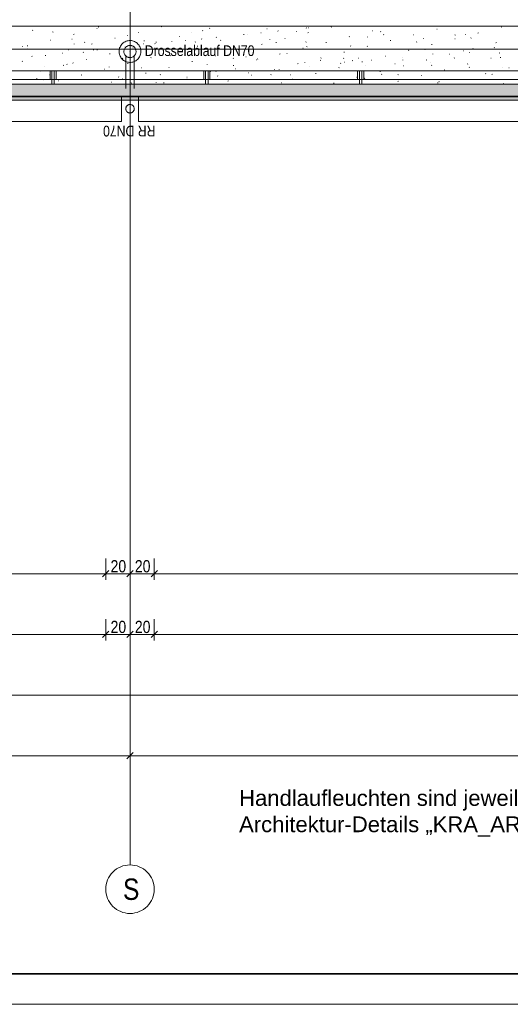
# Model space of a CAD drawing. Extents: x -743 to 300, y 62 to 1112.
# Tile 61 of 179: x -323 to -242, y 62 to 225. Entities that reach past the tile are written whole.
import ezdxf
from ezdxf.lldxf.tags import DXFTag

# ---------------------------------------------------------------- set-up
doc = ezdxf.new("R2010")
doc.units = 0
doc.layers.get('0').update_dxf_attribs({"lineweight": 13})
for name, color, linetype, lineweight, true_color in [('00_E_ST_Handlaufleuchte_Bem', 7, 'Continuous', 5, 0x7d7d00), ('30 -33 Aussenwände- 7 Fassade_ Elemente', 7, 'Continuous', 9, 0x00aacc), ('30 -36 Dächer- 1 Konstruktion', 7, 'Continuous', 35, 0x6666cc), ('30 -36 Dächer- 3 Dachbeläge', 7, 'Continuous', 15, 0x9999ff), ('30 -36 Dächer- 3 Dachbeläge Gründach', 9, 'Continuous', 9, 0x808080), ('30 -36 Dächer- 4 Dachbekleidungen', 7, 'Continuous', 9, 0xccccff), ('70 -72 Beschriftung- 1 Beschriftung allgemein', 7, 'Continuous', 9, 0xff6633), ('70 -76 Bemaßung- 2 Allgemein', 9, 'Continuous', 5, 0x808080)]:
    doc.layers.add(name, color=color, linetype=linetype, lineweight=lineweight, true_color=true_color)
for name, color, linetype, lineweight in [('40 -41 Abwasser_Wasser_Gas- 1 Abwasser + sanitäre Anlagen', 7, 'Continuous', 9), ('40 -41 Abwasser_Wasser_Gas- 2 Wasser-1', 7, 'Continuous', 15), ('70 -71 Achsen- 1 Gebäudeachsen', 7, 'STRICHPUNKT2-A06CPV7LL0', 18), ('iwb_Plankopf Rahmen', 7, 'Continuous', 35), ('Keine-A06CPV7KL0', 7, 'Continuous', 9)]:
    doc.layers.add(name, color=color, linetype=linetype, lineweight=lineweight)
doc.styles.get("Standard").update_dxf_attribs({"font": 'ARIALN.TTF'})
tags = doc.linetypes.add('grob-A06CPV7GL0', pattern=[14, 3, -8, 3]).pattern_tags.tags
tags[8:9] = [DXFTag(74, 4), DXFTag(75, 0), DXFTag(340, '0'), DXFTag(46, 0.0), DXFTag(50, 0.0), DXFTag(44, 0.0), DXFTag(45, 0.0)]
tags[6:7] = [DXFTag(74, 4), DXFTag(75, 0), DXFTag(340, '0'), DXFTag(46, 0.0), DXFTag(50, 0.0), DXFTag(44, 0.0), DXFTag(45, 0.0)]
tags[4:5] = [DXFTag(74, 4), DXFTag(75, 0), DXFTag(340, '0'), DXFTag(46, 0.0), DXFTag(50, 0.0), DXFTag(44, 0.0), DXFTag(45, 0.0)]
tags = doc.linetypes.add('STRICHPUNKT2-A06CPV7LL0', pattern=[12.7, 6.35, -3.175, 0, -3.175]).pattern_tags.tags
tags[10:11] = [DXFTag(74, 4), DXFTag(75, 0), DXFTag(340, '0'), DXFTag(46, 0.0), DXFTag(50, 0.0), DXFTag(44, 0.0), DXFTag(45, 0.0)]
tags[8:9] = [DXFTag(74, 4), DXFTag(75, 0), DXFTag(340, '0'), DXFTag(46, 0.0), DXFTag(50, 0.0), DXFTag(44, 0.0), DXFTag(45, 0.0)]
tags[6:7] = [DXFTag(74, 4), DXFTag(75, 0), DXFTag(340, '0'), DXFTag(46, 0.0), DXFTag(50, 0.0), DXFTag(44, 0.0), DXFTag(45, 0.0)]
tags[4:5] = [DXFTag(74, 4), DXFTag(75, 0), DXFTag(340, '0'), DXFTag(46, 0.0), DXFTag(50, 0.0), DXFTag(44, 0.0), DXFTag(45, 0.0)]

# ---------------------------------------------------------------- blocks, each defined once
blk = doc.blocks.new('Referenz-A06CPV7ML0')
at = {"layer": '30 -33 Aussenwände- 7 Fassade_ Elemente', "color": 0, "linetype": 'Continuous', "ltscale": 0.13}
for p, q in [((76.46, 212.11), (-616.65, 212.11)), ((-455.45, 212.11), (-306.25, 212.11)), ((-455.45, 211.51), (-306.25, 211.51)), ((-306.25, 212.11), (-306.25, 207.97)), ((-306.25, 211.51), (-306.25, 207.97)), ((-303.45, 212.11), (-154.25, 212.11)), ((-303.45, 207.97), (-303.45, 212.11)), ((-303.45, 211.51), (-154.25, 211.51)), ((-303.45, 207.97), (-303.45, 211.51)), ((-306.25, 207.97), (-455.45, 207.97)), ((-306.25, 207.97), (-455.45, 207.97)), ((-154.25, 207.97), (-303.45, 207.97)), ((-154.25, 207.97), (-303.45, 207.97))]:
    blk.add_line(p, q, dxfattribs=at)
at = {"layer": '30 -36 Dächer- 1 Konstruktion', "color": 0, "linetype": 'Continuous', "ltscale": 0.35}
blk.add_line((-616.65, 212.11), (76.46, 212.11), dxfattribs=at)
at = {"layer": '30 -36 Dächer- 1 Konstruktion', "color": 0, "lineweight": 25}
for p, q in [((76.46, 212.11), (-616.65, 212.11)), ((-616.65, 212.11), (76.46, 212.11)), ((-616.65, 212.11), (76.46, 212.11)), ((76.46, 212.11), (-616.65, 212.11))]:
    blk.add_line(p, q, dxfattribs=at)
at = {"layer": '30 -36 Dächer- 1 Konstruktion', "color": 0, "lineweight": 5}
for p, q in [((76.46, 212.11), (-616.65, 212.11)), ((-616.65, 212.11), (76.46, 212.11)), ((-616.65, 212.11), (76.46, 212.11)), ((76.46, 212.11), (-616.65, 212.11))]:
    blk.add_line(p, q, dxfattribs=at)
at = {"layer": '30 -36 Dächer- 1 Konstruktion', "color": 0, "lineweight": -2}
for p, q in [((76.46, 212.11), (-616.65, 212.11)), ((-616.65, 212.11), (76.46, 212.11)), ((-616.65, 212.11), (76.46, 212.11)), ((76.46, 212.11), (-616.65, 212.11))]:
    blk.add_line(p, q, dxfattribs=at)
at = {"layer": '30 -36 Dächer- 1 Konstruktion', "color": 0}
blk.add_line((-616.65, 212.11), (76.46, 212.11), dxfattribs=at)
at = {"layer": '30 -36 Dächer- 3 Dachbeläge', "color": 0, "lineweight": 9}
for p, q in [((-593.85, 223.71), (76.46, 223.71)), ((-320.92, 222.99), (-320.84, 223.01)), ((-318.53, 223.71), (-318.56, 223.69)), ((-317.61, 222.74), (-317.53, 222.71)), ((-310.32, 223.29), (-310.24, 223.31)), ((-310.08, 223.57), (-310.01, 223.55)), ((-303.53, 222.64), (-303.45, 222.66)), ((-300.34, 223.71), (-300.34, 223.71)), ((-299.71, 223.59), (-299.63, 223.61)), ((-294.69, 222.61), (-294.68, 222.58)), ((-292.93, 222.94), (-292.85, 222.96)), ((-291.71, 223.37), (-291.77, 223.32)), ((-283.3, 222.61), (-283.22, 222.59)), ((-282.32, 223.25), (-282.24, 223.27)), ((-280.47, 222.87), (-280.5, 222.9)), ((-277.36, 222.83), (-277.42, 222.79)), ((-275.85, 223.39), (-275.78, 223.36)), ((-275.54, 222.6), (-275.46, 222.62)), ((-275.41, 223.39), (-275.43, 223.42)), ((-271.72, 223.55), (-271.64, 223.57)), ((-264.93, 222.9), (-264.85, 222.92)), ((-263.59, 222.81), (-263.52, 222.78)), ((-254.33, 223.21), (-254.25, 223.22)), ((-247.54, 222.56), (-247.46, 222.58)), ((-243.72, 223.51), (-243.64, 223.53)), ((-317.96, 221.39), (-317.88, 221.4)), ((-314.43, 221.54), (-314.39, 221.54)), ((-314.14, 222.34), (-314.06, 222.36)), ((-314.05, 220.7), (-314.06, 220.77)), ((-312.27, 221.07), (-312.33, 221.02)), ((-307.35, 221.69), (-307.27, 221.71)), ((-305.34, 222.16), (-305.27, 222.13)), ((-302.62, 220.76), (-302.58, 220.76)), ((-302.55, 221.27), (-302.48, 221.25)), ((-300.73, 220.79), (-300.76, 220.82)), ((-300.57, 221.04), (-300.49, 221.06)), ((-297.94, 221.09), (-297.95, 221.16)), ((-296.75, 221.99), (-296.67, 222.01)), ((-295.67, 221.31), (-295.69, 221.34)), ((-294.05, 221.09), (-294.11, 221.03)), ((-293.08, 221.59), (-293.01, 221.56)), ((-290.6, 221.83), (-290.63, 221.86)), ((-289.96, 221.34), (-289.88, 221.36)), ((-286.14, 222.3), (-286.06, 222.31)), ((-285.54, 222.35), (-285.56, 222.38)), ((-281.82, 221.49), (-281.83, 221.56)), ((-280.81, 221.01), (-280.74, 220.98)), ((-279.36, 221.65), (-279.28, 221.67)), ((-275.84, 221.11), (-275.89, 221.05)), ((-272.57, 221), (-272.49, 221.02)), ((-268.75, 221.95), (-268.67, 221.97)), ((-265.71, 221.88), (-265.71, 221.95)), ((-263.01, 222.3), (-263.08, 222.25)), ((-261.97, 221.3), (-261.89, 221.32)), ((-258.15, 222.25), (-258.07, 222.27)), ((-257.62, 221.13), (-257.68, 221.07)), ((-256.51, 221.65), (-256.44, 221.63)), ((-251.36, 221.6), (-251.28, 221.62)), ((-251.32, 222.24), (-251.25, 222.21)), ((-249.59, 222.27), (-249.6, 222.34)), ((-248.67, 221.76), (-248.73, 221.72)), ((-244.58, 220.95), (-244.5, 220.97)), ((-322.57, 220.36), (-322.5, 220.33)), ((-321.8, 219.93), (-321.73, 219.9)), ((-321.78, 220.43), (-321.7, 220.45)), ((-315.93, 219.23), (-315.95, 219.26)), ((-314.99, 219.78), (-314.91, 219.8)), ((-312.5, 219.39), (-312.57, 219.34)), ((-311.17, 220.74), (-311.09, 220.76)), ((-310.86, 219.75), (-310.89, 219.78)), ((-310.31, 219.79), (-310.23, 219.76)), ((-308.21, 219.13), (-308.13, 219.15)), ((-305.8, 220.27), (-305.82, 220.3)), ((-304.39, 220.09), (-304.31, 220.11)), ((-298.04, 219.21), (-297.97, 219.18)), ((-297.6, 219.44), (-297.52, 219.46)), ((-293.78, 220.39), (-293.7, 220.41)), ((-290.81, 219.98), (-290.77, 219.98)), ((-287, 219.74), (-286.92, 219.76)), ((-283.18, 220.69), (-283.1, 220.71)), ((-279, 219.2), (-278.96, 219.2)), ((-276.39, 220.04), (-276.31, 220.06)), ((-275.77, 220.31), (-275.69, 220.29)), ((-269.61, 219.4), (-269.53, 219.41)), ((-268.55, 220.44), (-268.48, 220.41)), ((-265.79, 220.35), (-265.71, 220.37)), ((-259, 219.7), (-258.93, 219.72)), ((-256.29, 219.86), (-256.21, 219.83)), ((-255.18, 220.65), (-255.1, 220.67)), ((-249.88, 219.61), (-249.9, 219.64)), ((-248.98, 219.35), (-248.91, 219.33)), ((-248.4, 220), (-248.32, 220.02)), ((-244.81, 220.13), (-244.84, 220.16)), ((-244.02, 219.29), (-243.95, 219.26)), ((-322.63, 217.88), (-322.55, 217.9)), ((-320.99, 218.71), (-321.02, 218.74)), ((-318.81, 218.83), (-318.73, 218.85)), ((-314.27, 217.62), (-314.2, 217.6)), ((-312.03, 218.18), (-311.95, 218.2)), ((-306.04, 218.39), (-306.1, 218.34)), ((-305.24, 217.53), (-305.16, 217.55)), ((-301.42, 218.49), (-301.34, 218.5)), ((-298.16, 218.85), (-298.22, 218.81)), ((-295.02, 218.97), (-294.95, 218.94)), ((-294.64, 217.84), (-294.56, 217.86)), ((-290.82, 218.79), (-290.74, 218.81)), ((-287.82, 218.41), (-287.88, 218.36)), ((-285.78, 218.64), (-285.7, 218.61)), ((-284.03, 218.14), (-283.95, 218.16)), ((-283.81, 218.32), (-283.87, 218.27)), ((-280.21, 219.09), (-280.13, 219.11)), ((-276.04, 217.7), (-276.05, 217.77)), ((-273.51, 218.06), (-273.44, 218.03)), ((-273.43, 218.44), (-273.35, 218.46)), ((-270.14, 217.54), (-270.16, 217.57)), ((-269.61, 218.43), (-269.66, 218.38)), ((-269.46, 217.78), (-269.53, 217.74)), ((-268.24, 218.01), (-268.16, 217.98)), ((-267.19, 218.42), (-267.15, 218.42)), ((-266.64, 217.79), (-266.57, 217.81)), ((-265.07, 218.06), (-265.1, 218.09)), ((-262.82, 218.75), (-262.75, 218.77)), ((-260.01, 218.58), (-260.03, 218.6)), ((-259.92, 218.09), (-259.93, 218.16)), ((-256.04, 218.1), (-255.96, 218.12)), ((-255.37, 217.64), (-255.34, 217.64)), ((-254.94, 219.09), (-254.97, 219.12)), ((-252.22, 219.05), (-252.14, 219.07)), ((-251.39, 218.45), (-251.45, 218.4)), ((-245.43, 218.4), (-245.36, 218.42)), ((-243.81, 218.49), (-243.82, 218.56)), ((-319.67, 216.28), (-319.59, 216.3)), ((-318.96, 217.06), (-318.95, 217.02)), ((-315.85, 217.23), (-315.77, 217.25)), ((-315.27, 217.41), (-315.2, 217.38)), ((-309.06, 216.58), (-308.98, 216.6)), ((-308.27, 216.92), (-308.28, 216.99)), ((-303, 216.84), (-302.93, 216.81)), ((-302.28, 215.93), (-302.2, 215.95)), ((-298.46, 216.88), (-298.38, 216.9)), ((-292.15, 217.31), (-292.16, 217.38)), ((-291.67, 216.23), (-291.6, 216.25)), ((-290.74, 216.26), (-290.67, 216.23)), ((-287.85, 217.19), (-287.77, 217.21)), ((-287.49, 216.66), (-287.42, 216.64)), ((-285.33, 215.98), (-285.36, 216.01)), ((-281.07, 216.54), (-280.99, 216.56)), ((-280.27, 216.5), (-280.29, 216.53)), ((-277.25, 217.49), (-277.17, 217.51)), ((-275.2, 217.02), (-275.23, 217.05)), ((-274.28, 215.89), (-274.21, 215.91)), ((-270.46, 216.84), (-270.39, 216.86)), ((-266, 217.21), (-265.98, 217.18)), ((-263.68, 216.19), (-263.6, 216.21)), ((-261.25, 217.49), (-261.18, 217.46)), ((-259.86, 217.14), (-259.78, 217.16)), ((-255.12, 217.25), (-255.18, 217.2)), ((-253.07, 216.5), (-253, 216.51)), ((-249.25, 217.45), (-249.18, 217.47)), ((-248.99, 216.91), (-248.91, 216.88)), ((-243.56, 216.87), (-243.53, 216.86)), ((-242.47, 216.8), (-242.39, 216.82)), ((-320.23, 215.04), (-320.16, 215.01)), ((-318.95, 214.87), (-319.02, 214.82)), ((-318.03, 215.7), (-318.09, 215.65)), ((-316.7, 214.68), (-316.62, 214.69)), ((-312.88, 215.63), (-312.8, 215.65)), ((-307.97, 214.46), (-307.89, 214.43)), ((-306.74, 215.32), (-306.67, 215.3)), ((-306.1, 214.98), (-306.02, 215)), ((-304.61, 214.33), (-304.67, 214.29)), ((-300.53, 214.42), (-300.55, 214.45)), ((-299.81, 215.72), (-299.87, 215.66)), ((-299.31, 214.33), (-299.24, 214.35)), ((-295.49, 215.28), (-295.42, 215.3)), ((-295.46, 214.94), (-295.49, 214.97)), ((-290.4, 215.46), (-290.42, 215.49)), ((-288.71, 214.63), (-288.63, 214.65)), ((-284.89, 215.59), (-284.81, 215.6)), ((-281.6, 215.74), (-281.65, 215.68)), ((-279.96, 214.36), (-279.89, 214.34)), ((-278.48, 215.69), (-278.4, 215.66)), ((-278.1, 214.94), (-278.03, 214.96)), ((-271.32, 214.29), (-271.24, 214.31)), ((-267.5, 215.24), (-267.42, 215.26)), ((-266.21, 215.11), (-266.14, 215.08)), ((-263.38, 215.76), (-263.44, 215.7)), ((-260.71, 215.7), (-260.63, 215.68)), ((-260.71, 214.59), (-260.64, 214.61)), ((-256.89, 215.54), (-256.82, 215.56)), ((-254.14, 214.31), (-254.15, 214.38)), ((-253.95, 214.54), (-253.88, 214.51)), ((-250.11, 214.89), (-250.03, 214.91)), ((-246.29, 215.85), (-246.21, 215.87)), ((-245.16, 215.78), (-245.22, 215.72)), ((76.46, 214.11), (-614.65, 214.11)), ((-243.32, 214.24), (-243.25, 214.26))]:
    blk.add_line(p, q, dxfattribs=at)
at = {"layer": '30 -36 Dächer- 3 Dachbeläge', "color": 0, "linetype": 'Continuous', "ltscale": 0.15}
for p, q in [((76.46, 214.11), (-614.65, 214.11)), ((-617.25, 211.51), (76.46, 211.51))]:
    blk.add_line(p, q, dxfattribs=at)
at = {"layer": '30 -36 Dächer- 3 Dachbeläge', "color": 0, "lineweight": 0}
for points in [[(-614.65, 211.51), (-614.65, 214.11), (76.46, 212.65)], [(76.46, 212.65), (-614.65, 214.11), (76.46, 214.11)], [(-614.65, 211.51), (76.46, 212.65), (76.46, 211.51)]]:
    blk.add_solid(points, dxfattribs=at)
at = {"layer": '30 -36 Dächer- 3 Dachbeläge Gründach', "color": 0, "linetype": 'Continuous', "ltscale": 0.13}
blk.add_line((-593.85, 223.71), (76.46, 223.71), dxfattribs=at)
at = {"layer": '30 -36 Dächer- 4 Dachbekleidungen', "color": 0, "linetype": 'Continuous', "ltscale": 0.13}
for p, q in [((76.46, 216.31), (-613.85, 216.31)), ((-318.02, 214.91), (-318.02, 216.31)), ((-318.02, 216.31), (-317.72, 216.31)), ((-317.72, 214.91), (-317.72, 216.31)), ((-317.72, 216.31), (-317.32, 216.31)), ((-317.32, 216.31), (-317.32, 214.91)), ((-317.02, 216.31), (-317.32, 216.31)), ((-317.02, 214.91), (-317.02, 216.31)), ((-292.69, 214.91), (-292.69, 216.31)), ((-292.69, 216.31), (-292.39, 216.31)), ((-292.39, 214.91), (-292.39, 216.31)), ((-292.39, 216.31), (-291.99, 216.31)), ((-291.99, 216.31), (-291.99, 214.91)), ((-291.69, 216.31), (-291.99, 216.31)), ((-291.69, 214.91), (-291.69, 216.31)), ((-267.35, 214.91), (-267.35, 216.31)), ((-267.35, 216.31), (-267.05, 216.31)), ((-267.05, 214.91), (-267.05, 216.31)), ((-267.05, 216.31), (-266.65, 216.31)), ((-266.65, 216.31), (-266.65, 214.91)), ((-266.35, 216.31), (-266.65, 216.31)), ((-266.35, 214.91), (-266.35, 216.31)), ((-613.85, 214.91), (76.46, 214.91)), ((-317.32, 214.91), (-317.72, 214.91)), ((-317.72, 214.91), (-317.72, 214.11)), ((-317.32, 214.11), (-317.32, 214.91)), ((-291.99, 214.91), (-292.39, 214.91)), ((-292.39, 214.91), (-292.39, 214.11)), ((-291.99, 214.11), (-291.99, 214.91)), ((-266.65, 214.91), (-267.05, 214.91)), ((-267.05, 214.91), (-267.05, 214.11)), ((-266.65, 214.11), (-266.65, 214.91)), ((-317.72, 214.11), (-317.32, 214.11)), ((-292.39, 214.11), (-291.99, 214.11)), ((-267.05, 214.11), (-266.65, 214.11))]:
    blk.add_line(p, q, dxfattribs=at)
at = {"layer": '40 -41 Abwasser_Wasser_Gas- 1 Abwasser + sanitäre Anlagen', "color": 0, "linetype": 'grob-A06CPV7GL0', "ltscale": 0.13}
for p, q in [((-304.85, 224.6), (-304.85, 219.51)), ((-305.55, 218.8), (-305.55, 213.44)), ((-304.15, 218.8), (-304.15, 213.44))]:
    blk.add_line(p, q, dxfattribs=at)
at = {"layer": '40 -41 Abwasser_Wasser_Gas- 1 Abwasser + sanitäre Anlagen', "color": 0, "linetype": 'Continuous', "lineweight": 5, "ltscale": 0.13}
for p, q in [((-304.85, 219.51), (-304.87, 219.57)), ((-304.87, 219.57), (-304.84, 219.57)), ((-304.84, 219.57), (-304.85, 219.51))]:
    blk.add_line(p, q, dxfattribs=at)
at = {"layer": '40 -41 Abwasser_Wasser_Gas- 1 Abwasser + sanitäre Anlagen', "color": 0, "lineweight": 0}
for points in [[(-304.85, 219.51), (-304.87, 219.57), (-304.85, 219.57)], [(-304.85, 219.51), (-304.85, 219.57), (-304.84, 219.57)]]:
    blk.add_solid(points, dxfattribs=at)
at = {"layer": '40 -41 Abwasser_Wasser_Gas- 2 Wasser-1', "color": 0, "linetype": 'Continuous', "ltscale": 0.15}
for p, q in [((-304.85, 219.51), (-304.85, 223.35)), ((-306.21, 220.7), (-306.08, 220.83)), ((-306.08, 220.83), (-305.95, 220.94)), ((-305.95, 220.94), (-305.8, 221.04)), ((-305.8, 221.04), (-305.65, 221.13)), ((-305.65, 221.13), (-305.49, 221.2)), ((-305.49, 221.2), (-305.32, 221.25)), ((-305.32, 221.25), (-305.15, 221.29)), ((-305.15, 221.29), (-304.97, 221.31)), ((-304.97, 221.31), (-304.79, 221.31)), ((-304.79, 221.31), (-304.62, 221.3)), ((-304.62, 221.3), (-304.44, 221.27)), ((-304.44, 221.27), (-304.27, 221.22)), ((-304.27, 221.22), (-304.11, 221.15)), ((-304.11, 221.15), (-303.95, 221.07)), ((-303.95, 221.07), (-303.8, 220.98)), ((-303.8, 220.98), (-303.67, 220.87)), ((-303.67, 220.87), (-303.54, 220.74)), ((-306.65, 219.57), (-306.64, 219.75)), ((-306.65, 219.39), (-306.65, 219.57)), ((-306.63, 219.22), (-306.65, 219.39)), ((-306.64, 219.75), (-306.6, 219.92)), ((-306.59, 219.05), (-306.63, 219.22)), ((-306.6, 219.92), (-306.56, 220.09)), ((-306.56, 220.09), (-306.49, 220.25)), ((-306.49, 220.25), (-306.41, 220.41)), ((-306.41, 220.41), (-306.32, 220.56)), ((-306.32, 220.56), (-306.21, 220.7)), ((-305.85, 219.54), (-305.84, 219.64)), ((-305.85, 219.45), (-305.85, 219.54)), ((-305.84, 219.35), (-305.85, 219.45)), ((-305.84, 219.64), (-305.83, 219.74)), ((-305.82, 219.25), (-305.84, 219.35)), ((-305.83, 219.74), (-305.8, 219.83)), ((-305.79, 219.16), (-305.82, 219.25)), ((-305.8, 219.83), (-305.76, 219.92)), ((-305.75, 219.07), (-305.79, 219.16)), ((-305.76, 219.92), (-305.72, 220.01)), ((-305.72, 220.01), (-305.66, 220.09)), ((-305.66, 220.09), (-305.6, 220.17)), ((-305.6, 220.17), (-305.54, 220.24)), ((-305.54, 220.24), (-305.46, 220.31)), ((-305.46, 220.31), (-305.38, 220.36)), ((-305.38, 220.36), (-305.29, 220.41)), ((-305.29, 220.41), (-305.2, 220.45)), ((-305.2, 220.45), (-305.11, 220.48)), ((-305.11, 220.48), (-305.01, 220.5)), ((-305.01, 220.5), (-304.92, 220.51)), ((-304.92, 220.51), (-304.82, 220.51)), ((-304.82, 220.51), (-304.72, 220.5)), ((-304.72, 220.5), (-304.62, 220.49)), ((-304.62, 220.49), (-304.53, 220.46)), ((-304.53, 220.46), (-304.44, 220.42)), ((-304.44, 220.42), (-304.35, 220.38)), ((-304.35, 220.38), (-304.27, 220.32)), ((-304.27, 220.32), (-304.19, 220.26)), ((-304.19, 220.26), (-304.12, 220.2)), ((-304.12, 220.2), (-304.06, 220.12)), ((-304.06, 220.12), (-304, 220.04)), ((-304, 220.04), (-303.96, 219.95)), ((-303.96, 219.95), (-303.92, 219.86)), ((-303.9, 219.19), (-303.94, 219.1)), ((-303.92, 219.86), (-303.89, 219.77)), ((-303.88, 219.29), (-303.9, 219.19)), ((-303.89, 219.77), (-303.87, 219.67)), ((-303.86, 219.38), (-303.88, 219.29)), ((-303.87, 219.67), (-303.85, 219.58)), ((-303.85, 219.48), (-303.86, 219.38)), ((-303.85, 219.58), (-303.85, 219.48)), ((-303.54, 220.74), (-303.42, 220.61)), ((-303.42, 220.61), (-303.32, 220.46)), ((-303.32, 220.46), (-303.24, 220.31)), ((-303.24, 220.31), (-303.17, 220.15)), ((-303.17, 220.15), (-303.11, 219.98)), ((-303.11, 219.98), (-303.08, 219.81)), ((-303.07, 219.28), (-303.1, 219.1)), ((-303.08, 219.81), (-303.06, 219.63)), ((-303.05, 219.45), (-303.07, 219.28)), ((-303.06, 219.63), (-303.05, 219.45)), ((-306.54, 218.88), (-306.59, 219.05)), ((-306.47, 218.72), (-306.54, 218.88)), ((-306.38, 218.56), (-306.47, 218.72)), ((-306.28, 218.42), (-306.38, 218.56)), ((-306.17, 218.28), (-306.28, 218.42)), ((-306.04, 218.16), (-306.17, 218.28)), ((-305.9, 218.05), (-306.04, 218.16)), ((-305.75, 217.95), (-305.9, 218.05)), ((-305.7, 218.98), (-305.75, 219.07)), ((-305.59, 217.87), (-305.75, 217.95)), ((-305.65, 218.9), (-305.7, 218.98)), ((-305.58, 218.83), (-305.65, 218.9)), ((-305.43, 217.81), (-305.59, 217.87)), ((-305.51, 218.76), (-305.58, 218.83)), ((-305.43, 218.7), (-305.51, 218.76)), ((-305.35, 218.65), (-305.43, 218.7)), ((-305.26, 217.76), (-305.43, 217.81)), ((-305.26, 218.6), (-305.35, 218.65)), ((-305.17, 218.57), (-305.26, 218.6)), ((-305.09, 217.73), (-305.26, 217.76)), ((-305.08, 218.54), (-305.17, 218.57)), ((-304.91, 217.71), (-305.09, 217.73)), ((-304.98, 218.52), (-305.08, 218.54)), ((-304.88, 218.51), (-304.98, 218.52)), ((-304.73, 217.72), (-304.91, 217.71)), ((-304.79, 218.51), (-304.88, 218.51)), ((-304.69, 218.53), (-304.79, 218.51)), ((-304.56, 217.74), (-304.73, 217.72)), ((-304.59, 218.55), (-304.69, 218.53)), ((-304.5, 218.58), (-304.59, 218.55)), ((-304.39, 217.77), (-304.56, 217.74)), ((-304.41, 218.62), (-304.5, 218.58)), ((-304.32, 218.66), (-304.41, 218.62)), ((-304.22, 217.83), (-304.39, 217.77)), ((-304.24, 218.72), (-304.32, 218.66)), ((-304.17, 218.78), (-304.24, 218.72)), ((-304.06, 217.9), (-304.22, 217.83)), ((-304.1, 218.85), (-304.17, 218.78)), ((-304.04, 218.93), (-304.1, 218.85)), ((-303.9, 217.98), (-304.06, 217.9)), ((-303.99, 219.01), (-304.04, 218.93)), ((-303.94, 219.1), (-303.99, 219.01)), ((-303.76, 218.08), (-303.9, 217.98)), ((-303.62, 218.2), (-303.76, 218.08)), ((-303.5, 218.33), (-303.62, 218.2)), ((-303.39, 218.46), (-303.5, 218.33)), ((-303.29, 218.61), (-303.39, 218.46)), ((-303.21, 218.77), (-303.29, 218.61)), ((-303.15, 218.93), (-303.21, 218.77)), ((-303.1, 219.1), (-303.15, 218.93)), ((-305.55, 210.16), (-305.53, 210.23)), ((-305.55, 210.16), (-305.53, 210.23)), ((-305.55, 210.1), (-305.55, 210.16)), ((-305.55, 210.1), (-305.55, 210.16)), ((-305.55, 210.03), (-305.55, 210.1)), ((-305.55, 210.03), (-305.55, 210.1)), ((-305.54, 209.96), (-305.55, 210.03)), ((-305.54, 209.96), (-305.55, 210.03)), ((-305.53, 209.89), (-305.54, 209.96)), ((-305.53, 209.89), (-305.54, 209.96)), ((-305.53, 210.23), (-305.51, 210.3)), ((-305.53, 210.23), (-305.51, 210.3)), ((-305.51, 209.83), (-305.53, 209.89)), ((-305.51, 209.83), (-305.53, 209.89)), ((-305.51, 210.3), (-305.49, 210.36)), ((-305.51, 210.3), (-305.49, 210.36)), ((-305.48, 209.76), (-305.51, 209.83)), ((-305.48, 209.76), (-305.51, 209.83)), ((-305.49, 210.36), (-305.46, 210.42)), ((-305.49, 210.36), (-305.46, 210.42)), ((-305.45, 209.7), (-305.48, 209.76)), ((-305.45, 209.7), (-305.48, 209.76)), ((-305.46, 210.42), (-305.42, 210.48)), ((-305.46, 210.42), (-305.42, 210.48)), ((-305.41, 209.65), (-305.45, 209.7)), ((-305.41, 209.65), (-305.45, 209.7)), ((-305.42, 210.48), (-305.38, 210.53)), ((-305.42, 210.48), (-305.38, 210.53)), ((-305.36, 209.59), (-305.41, 209.65)), ((-305.36, 209.59), (-305.41, 209.65)), ((-305.38, 210.53), (-305.33, 210.58)), ((-305.38, 210.53), (-305.33, 210.58)), ((-305.31, 209.55), (-305.36, 209.59)), ((-305.31, 209.55), (-305.36, 209.59)), ((-305.33, 210.58), (-305.28, 210.63)), ((-305.33, 210.58), (-305.28, 210.63)), ((-305.26, 209.5), (-305.31, 209.55)), ((-305.26, 209.5), (-305.31, 209.55)), ((-305.28, 210.63), (-305.22, 210.67)), ((-305.28, 210.63), (-305.22, 210.67)), ((-305.2, 209.47), (-305.26, 209.5)), ((-305.2, 209.47), (-305.26, 209.5)), ((-305.22, 210.67), (-305.16, 210.7)), ((-305.22, 210.67), (-305.16, 210.7)), ((-305.14, 209.43), (-305.2, 209.47)), ((-305.14, 209.43), (-305.2, 209.47)), ((-305.16, 210.7), (-305.1, 210.73)), ((-305.16, 210.7), (-305.1, 210.73)), ((-305.08, 209.41), (-305.14, 209.43)), ((-305.08, 209.41), (-305.14, 209.43)), ((-305.1, 210.73), (-305.03, 210.75)), ((-305.1, 210.73), (-305.03, 210.75)), ((-305.01, 209.39), (-305.08, 209.41)), ((-305.01, 209.39), (-305.08, 209.41)), ((-305.03, 210.75), (-304.97, 210.76)), ((-305.03, 210.75), (-304.97, 210.76)), ((-304.97, 210.76), (-304.9, 210.77)), ((-304.97, 210.76), (-304.9, 210.77)), ((-304.9, 210.77), (-304.83, 210.77)), ((-304.9, 210.77), (-304.83, 210.77)), ((-304.83, 210.77), (-304.76, 210.77)), ((-304.83, 210.77), (-304.76, 210.77)), ((-304.76, 210.77), (-304.69, 210.75)), ((-304.76, 210.77), (-304.69, 210.75)), ((-304.69, 210.75), (-304.63, 210.74)), ((-304.69, 210.75), (-304.63, 210.74)), ((-304.61, 209.42), (-304.67, 209.4)), ((-304.61, 209.42), (-304.67, 209.4)), ((-304.63, 210.74), (-304.56, 210.71)), ((-304.63, 210.74), (-304.56, 210.71)), ((-304.54, 209.44), (-304.61, 209.42)), ((-304.54, 209.44), (-304.61, 209.42)), ((-304.56, 210.71), (-304.5, 210.68)), ((-304.56, 210.71), (-304.5, 210.68)), ((-304.48, 209.48), (-304.54, 209.44)), ((-304.48, 209.48), (-304.54, 209.44)), ((-304.5, 210.68), (-304.44, 210.64)), ((-304.5, 210.68), (-304.44, 210.64)), ((-304.43, 209.52), (-304.48, 209.48)), ((-304.43, 209.52), (-304.48, 209.48)), ((-304.44, 210.64), (-304.39, 210.6)), ((-304.44, 210.64), (-304.39, 210.6)), ((-304.37, 209.56), (-304.43, 209.52)), ((-304.37, 209.56), (-304.43, 209.52)), ((-304.39, 210.6), (-304.34, 210.55)), ((-304.39, 210.6), (-304.34, 210.55)), ((-304.33, 209.61), (-304.37, 209.56)), ((-304.33, 209.61), (-304.37, 209.56)), ((-304.34, 210.55), (-304.3, 210.5)), ((-304.34, 210.55), (-304.3, 210.5)), ((-304.28, 209.66), (-304.33, 209.61)), ((-304.28, 209.66), (-304.33, 209.61)), ((-304.3, 210.5), (-304.26, 210.44)), ((-304.3, 210.5), (-304.26, 210.44)), ((-304.25, 209.72), (-304.28, 209.66)), ((-304.25, 209.72), (-304.28, 209.66)), ((-304.26, 210.44), (-304.22, 210.38)), ((-304.26, 210.44), (-304.22, 210.38)), ((-304.21, 209.78), (-304.25, 209.72)), ((-304.21, 209.78), (-304.25, 209.72)), ((-304.22, 210.38), (-304.2, 210.32)), ((-304.22, 210.38), (-304.2, 210.32)), ((-304.19, 209.85), (-304.21, 209.78)), ((-304.19, 209.85), (-304.21, 209.78)), ((-304.2, 210.32), (-304.18, 210.25)), ((-304.2, 210.32), (-304.18, 210.25)), ((-304.17, 209.91), (-304.19, 209.85)), ((-304.17, 209.91), (-304.19, 209.85)), ((-304.18, 210.25), (-304.16, 210.19)), ((-304.18, 210.25), (-304.16, 210.19)), ((-304.16, 209.98), (-304.17, 209.91)), ((-304.16, 209.98), (-304.17, 209.91)), ((-304.16, 210.19), (-304.15, 210.12)), ((-304.16, 210.19), (-304.15, 210.12)), ((-304.15, 210.05), (-304.16, 209.98)), ((-304.15, 210.05), (-304.16, 209.98)), ((-304.15, 210.12), (-304.15, 210.05)), ((-304.15, 210.12), (-304.15, 210.05)), ((-304.94, 209.38), (-305.01, 209.39)), ((-304.94, 209.38), (-305.01, 209.39)), ((-304.87, 209.37), (-304.94, 209.38)), ((-304.87, 209.37), (-304.94, 209.38)), ((-304.81, 209.37), (-304.87, 209.37)), ((-304.81, 209.37), (-304.87, 209.37)), ((-304.74, 209.38), (-304.81, 209.37)), ((-304.74, 209.38), (-304.81, 209.37)), ((-304.67, 209.4), (-304.74, 209.38)), ((-304.67, 209.4), (-304.74, 209.38))]:
    blk.add_line(p, q, dxfattribs=at)
at = {"layer": '70 -71 Achsen- 1 Gebäudeachsen', "color": 0, "linetype": 'STRICHPUNKT2-A06CPV7LL0', "ltscale": 0.18}
for p, q in [((-304.85, 1084.85), (-304.85, 85.41)), ((-682.49, 219.91), (76.46, 219.91))]:
    blk.add_line(p, q, dxfattribs=at)
at = {"layer": '70 -76 Bemaßung- 2 Allgemein', "color": 0, "linetype": 'Continuous', "ltscale": 0.13}
for p, q in [((-308.85, 135.91), (-308.85, 132.41)), ((-308.85, 135.91), (-308.85, 132.41)), ((-304.85, 135.91), (-304.85, 132.41)), ((-304.85, 135.91), (-304.85, 132.41)), ((-300.85, 135.91), (-300.85, 132.41)), ((-300.85, 135.91), (-300.85, 132.41)), ((-309.91, 133.41), (-451.79, 133.41)), ((-307.85, 133.41), (-309.91, 133.41)), ((-309.85, 133.41), (-307.79, 133.41)), ((-305.91, 133.41), (-307.79, 133.41)), ((-303.85, 133.41), (-305.91, 133.41)), ((-305.85, 133.41), (-303.79, 133.41)), ((-301.91, 133.41), (-303.79, 133.41)), ((-299.85, 133.41), (-301.91, 133.41)), ((-301.85, 133.41), (-299.79, 133.41)), ((-157.91, 133.41), (-299.79, 133.41)), ((-308.85, 125.91), (-308.85, 122.41)), ((-308.85, 125.91), (-308.85, 122.41)), ((-304.85, 125.91), (-304.85, 122.41)), ((-304.85, 125.91), (-304.85, 122.41)), ((-300.85, 125.91), (-300.85, 122.41)), ((-300.85, 125.91), (-300.85, 122.41)), ((-309.91, 123.41), (-451.79, 123.41)), ((-307.85, 123.41), (-309.91, 123.41)), ((-309.85, 123.41), (-307.79, 123.41)), ((-305.91, 123.41), (-307.79, 123.41)), ((-303.85, 123.41), (-305.91, 123.41)), ((-305.85, 123.41), (-303.79, 123.41)), ((-301.91, 123.41), (-303.79, 123.41)), ((-299.85, 123.41), (-301.91, 123.41)), ((-301.85, 123.41), (-299.79, 123.41)), ((-157.91, 123.41), (-299.79, 123.41)), ((76.46, 113.41), (-595.85, 113.41)), ((-304.32, 103.94), (-305.38, 102.88)), ((-305.38, 102.88), (-304.32, 103.94)), ((-304.85, 105.41), (-304.85, 102.41)), ((-304.85, 105.41), (-304.85, 102.41)), ((-305.91, 103.41), (-455.79, 103.41)), ((-304.35, 103.41), (-305.91, 103.41)), ((-305.35, 103.41), (-303.79, 103.41)), ((-153.91, 103.41), (-303.79, 103.41))]:
    blk.add_line(p, q, dxfattribs=at)
at = {"layer": '70 -76 Bemaßung- 2 Allgemein', "color": 0, "linetype": 'Continuous', "lineweight": 20, "ltscale": 0.2}
for p, q in [((-308.32, 133.94), (-309.38, 132.88)), ((-309.38, 132.88), (-308.32, 133.94)), ((-304.32, 133.94), (-305.38, 132.88)), ((-305.38, 132.88), (-304.32, 133.94)), ((-300.32, 133.94), (-301.38, 132.88)), ((-301.38, 132.88), (-300.32, 133.94)), ((-308.32, 123.94), (-309.38, 122.88)), ((-309.38, 122.88), (-308.32, 123.94)), ((-304.32, 123.94), (-305.38, 122.88)), ((-305.38, 122.88), (-304.32, 123.94)), ((-300.32, 123.94), (-301.38, 122.88)), ((-301.38, 122.88), (-300.32, 123.94))]:
    blk.add_line(p, q, dxfattribs=at)
at = {"layer": 'Keine-A06CPV7KL0', "color": 0, "linetype": 'Continuous', "ltscale": 0.13}
for p, q in [((-307.68, 84.24), (-307.39, 84.5)), ((-307.39, 84.5), (-307.07, 84.74)), ((-307.07, 84.74), (-306.74, 84.94)), ((-306.74, 84.94), (-306.38, 85.11)), ((-306.38, 85.11), (-306.01, 85.24)), ((-306.01, 85.24), (-305.63, 85.34)), ((-305.63, 85.34), (-305.24, 85.39)), ((-305.24, 85.39), (-304.85, 85.41)), ((-304.85, 85.41), (-304.46, 85.39)), ((-304.46, 85.39), (-304.07, 85.34)), ((-304.07, 85.34), (-303.69, 85.24)), ((-303.69, 85.24), (-303.32, 85.11)), ((-303.32, 85.11), (-302.97, 84.94)), ((-302.97, 84.94), (-302.63, 84.74)), ((-302.63, 84.74), (-302.31, 84.5)), ((-302.31, 84.5), (-302.02, 84.24)), ((-308.68, 82.57), (-308.55, 82.94)), ((-308.55, 82.94), (-308.38, 83.3)), ((-308.38, 83.3), (-308.18, 83.63)), ((-308.18, 83.63), (-307.94, 83.95)), ((-307.94, 83.95), (-307.68, 84.24)), ((-302.02, 84.24), (-301.76, 83.95)), ((-301.76, 83.95), (-301.53, 83.63)), ((-301.53, 83.63), (-301.32, 83.3)), ((-301.32, 83.3), (-301.16, 82.94)), ((-301.16, 82.94), (-301.02, 82.57)), ((-308.85, 81.41), (-308.83, 81.8)), ((-308.83, 81.02), (-308.85, 81.41)), ((-308.83, 81.8), (-308.78, 82.19)), ((-308.78, 82.19), (-308.68, 82.57)), ((-301.02, 82.57), (-300.93, 82.19)), ((-300.93, 82.19), (-300.87, 81.8)), ((-300.87, 81.8), (-300.85, 81.41)), ((-300.85, 81.41), (-300.87, 81.02)), ((-308.78, 80.63), (-308.83, 81.02)), ((-308.68, 80.25), (-308.78, 80.63)), ((-308.55, 79.88), (-308.68, 80.25)), ((-308.38, 79.53), (-308.55, 79.88)), ((-301.16, 79.88), (-301.32, 79.53)), ((-301.02, 80.25), (-301.16, 79.88)), ((-300.93, 80.63), (-301.02, 80.25)), ((-300.87, 81.02), (-300.93, 80.63)), ((-308.18, 79.19), (-308.38, 79.53)), ((-307.94, 78.87), (-308.18, 79.19)), ((-307.68, 78.58), (-307.94, 78.87)), ((-307.39, 78.32), (-307.68, 78.58)), ((-307.07, 78.09), (-307.39, 78.32)), ((-306.74, 77.88), (-307.07, 78.09)), ((-302.63, 78.09), (-302.97, 77.88)), ((-302.31, 78.32), (-302.63, 78.09)), ((-302.02, 78.58), (-302.31, 78.32)), ((-301.76, 78.87), (-302.02, 78.58)), ((-301.53, 79.19), (-301.76, 78.87)), ((-301.32, 79.53), (-301.53, 79.19)), ((-306.38, 77.72), (-306.74, 77.88)), ((-306.01, 77.58), (-306.38, 77.72)), ((-305.63, 77.49), (-306.01, 77.58)), ((-305.24, 77.43), (-305.63, 77.49)), ((-304.85, 77.41), (-305.24, 77.43)), ((-304.46, 77.43), (-304.85, 77.41)), ((-304.07, 77.49), (-304.46, 77.43)), ((-303.69, 77.58), (-304.07, 77.49)), ((-303.32, 77.72), (-303.69, 77.58)), ((-302.97, 77.88), (-303.32, 77.72))]:
    blk.add_line(p, q, dxfattribs=at)
at = {"layer": '70 -72 Beschriftung- 1 Beschriftung allgemein', "color": 0, "linetype": 'Continuous', "ltscale": 0.13, "insert": (-302.41, 220.53), "char_height": 1.7621, "attachment_point": 1}
blk.add_mtext('{\\fArial Narrow;Drosselablauf DN70}', dxfattribs=at)
at = {"layer": '70 -72 Beschriftung- 1 Beschriftung allgemein', "color": 0, "linetype": 'Continuous', "ltscale": 0.13, "insert": (-300.66, 205.51), "char_height": 1.7621, "attachment_point": 1, "rotation": 180}
blk.add_mtext('{\\fArial Narrow;RR DN70}', dxfattribs=at)
blk.add_mtext('{\\fArial Narrow;RR DN70}', dxfattribs=at)
at = {"layer": '70 -76 Bemaßung- 2 Allgemein', "color": 0, "linetype": 'Continuous', "ltscale": 0.13, "char_height": 2.0138, "attachment_point": 1}
for insert in [(-308.05, 135.66), (-304.05, 135.66), (-308.05, 125.66), (-304.05, 125.66)]:
    blk.add_mtext('{\\fArial Narrow;20}', dxfattribs=dict(at, insert=insert))
at = {"layer": 'Keine-A06CPV7KL0', "color": 0, "linetype": 'Continuous', "ltscale": 0.13, "insert": (-306, 83.17), "char_height": 3.5241, "attachment_point": 1}
blk.add_mtext('{\\fArial Narrow;S}', dxfattribs=at)

msp = doc.modelspace()

# ---------------------------------------------------------------- linework, layer by layer
at = {"layer": 'iwb_Plankopf Rahmen', "color": 8, "lineweight": 13, "ltscale": 0.13, "true_color": 0x808080}
msp.add_lwpolyline([(300.35, 62.43), (-719.65, 62.43), (-719.65, 1112.43), (300.35, 1112.43), (300.35, 62.43)], close=True, dxfattribs=at)
at = {"layer": 'iwb_Plankopf Rahmen', "ltscale": 0.35}
msp.add_lwpolyline([(-699.65, 67.43), (-699.65, 1107.43), (295.35, 1107.43), (295.35, 67.43), (-599.65, 67.43), (-699.65, 67.43)], close=True, dxfattribs=at)

# ---------------------------------------------------------------- block references
at = {"color": 8, "lineweight": 13, "ltscale": 0.13, "true_color": 0x808080}
msp.add_blockref('Referenz-A06CPV7ML0', (0, 0), dxfattribs=at)

# ---------------------------------------------------------------- texts
at = {"layer": '00_E_ST_Handlaufleuchte_Bem', "ltscale": 0.13, "char_height": 2.6, "attachment_point": 1}
for s, insert in [('{\\fArial;Handlaufleuchten sind jeweils mittig im Handlauf gemäß den }', (-286.88, 97.75)), ('{\\fArial;Architektur-Details „KRA_ARC_5_DT_TR_[NNN_Index]“ anzuordnen.}', (-286.88, 93.41))]:
    msp.add_mtext(s, dxfattribs=dict(at, insert=insert))

doc.saveas('drawing.dxf')
